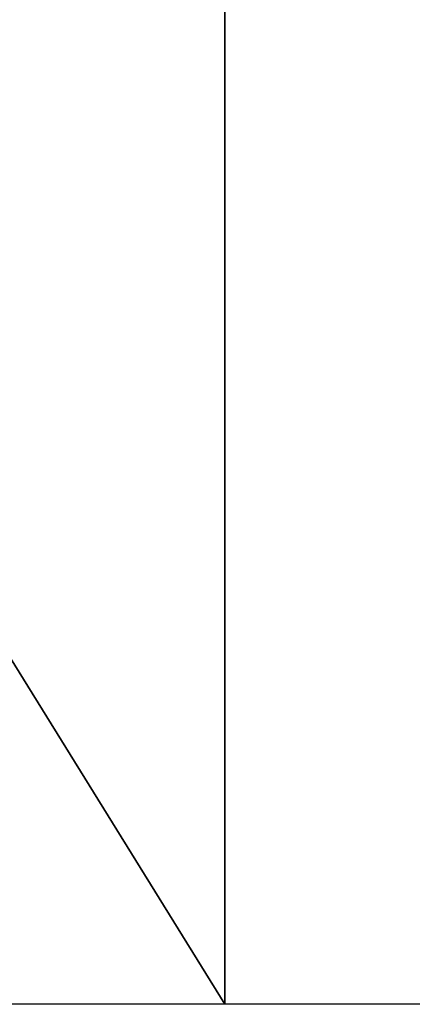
# Model space of a CAD drawing. Header units: millimetres. Extents: x -706 to 765, y -468 to 469.
# Tile 139 of 256: x -481 to -472, y 0 to 25. Entities that reach past the tile are written whole.
import ezdxf

# ---------------------------------------------------------------- set-up
doc = ezdxf.new("R2010")
doc.units = ezdxf.units.MM
doc.layers.add('SHUT_LAYER', color=7, linetype='Continuous')

msp = doc.modelspace()

# ---------------------------------------------------------------- meshes
at = {"layer": 'SHUT_LAYER'}
mesh = msp.add_polyface(dxfattribs=at)
corners = [(-506, 0, -125.58), (-528.3, 48, -124.04), (-506, 48, -125.54), (-428, 48, -133.57), (-446.5, 48, -131.73), (-446.5, 80, -130.99), (-428, 80, -132.61), (-387, 48, -136.53), (-406, 48, -135.36), (-406, 80, -134.22), (-387, 80, -135.31), (-528.3, 80, -124.04), (-506, 80, -125.46), (-365, 64, -136.91), (-365, 48, -137.5), (-476.3, 48, -128.63), (-476.3, 80, -128.25), (-428, 0, -134.04), (-446.5, 0, -132.09), (-387, 0, -137.22), (-406, 0, -135.94), (-365, 32, -137.95), (-365, 16, -138.24), (-365, 0, -138.34), (-476.3, 0, -128.82), (-298.3, 16, -139.46), (-298.3, 48, -138.43), (-298.3, 32, -139.02), (-298.3, 64, -137.7), (-365, 80, -136.16), (-571.4, 0, -118.43), (-613, 0, -113.86), (-613, 48, -113.86), (-571.4, 48, -118.43)]
mesh.append_faces([[corners[k] for k in face] for face in [(0, 1, 2), (3, 4, 5), (3, 5, 6), (7, 8, 9), (7, 9, 10), (2, 1, 11), (2, 11, 12), (13, 14, 7), (13, 7, 10), (8, 3, 6), (8, 6, 9), (15, 2, 12), (15, 12, 16), (4, 15, 16), (4, 16, 5), (17, 18, 4), (17, 4, 3), (19, 20, 8), (19, 8, 7), (21, 22, 23), (21, 23, 19), (21, 19, 7), (21, 7, 14), (20, 17, 3), (20, 3, 8), (24, 0, 2), (24, 2, 15), (18, 24, 15), (18, 15, 4), (25, 22, 21), (26, 14, 13), (27, 21, 14), (28, 13, 29), (30, 31, 32), (30, 32, 33)]])

doc.saveas('drawing.dxf')
